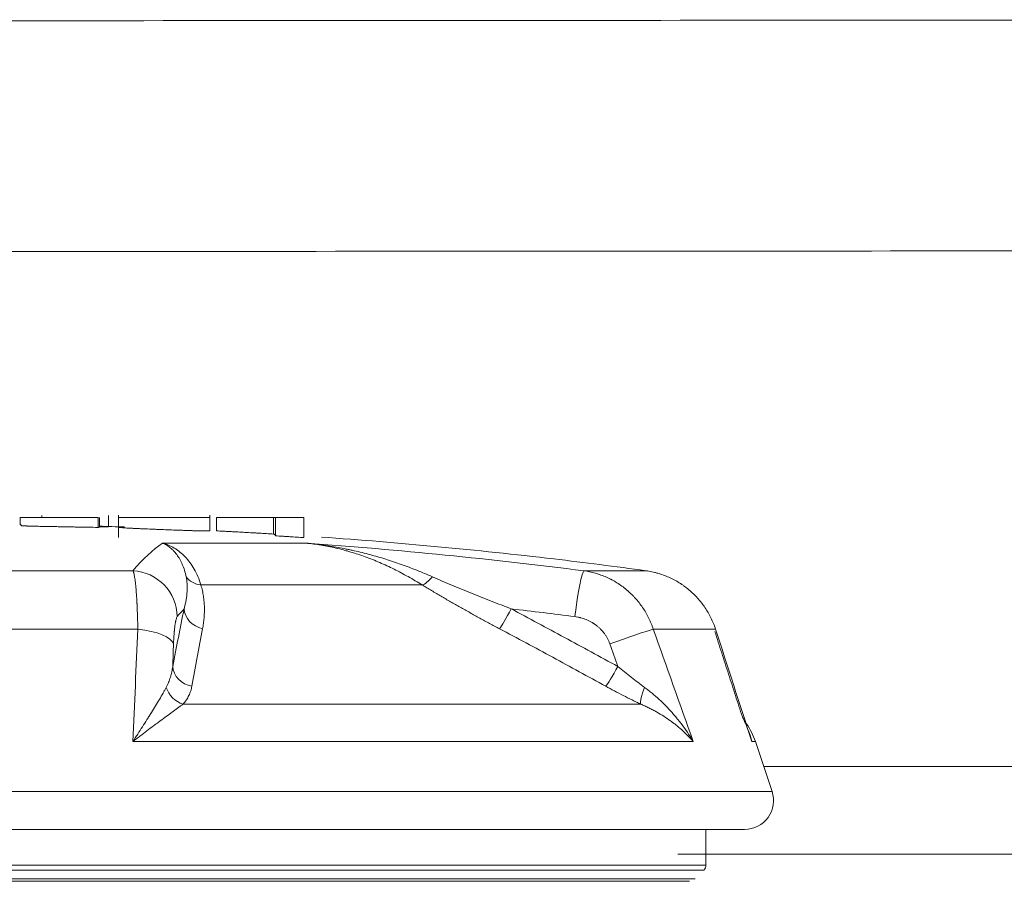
# Model space of a CAD drawing. Header units: millimetres. Extents: x 0 to 594, y 0 to 420.
# Tile 193 of 256: x 310.44 to 312.57, y 280.94 to 282.8. Entities that reach past the tile are written whole.
import ezdxf

# ---------------------------------------------------------------- set-up
doc = ezdxf.new("R2010")
doc.units = ezdxf.units.MM
doc.layers.add('1', color=7, linetype='Continuous', true_color=0xffffff)

msp = doc.modelspace()

# ---------------------------------------------------------------- linework, layer by layer
at = {"layer": '1', "color": 155, "linetype": 'Continuous', "lineweight": 18}
for p, q in [((310.4409, 281.7251), (310.4409, 281.7091)), ((310.4884, 281.7251), (310.4884, 281.729)), ((310.6097, 281.7251), (310.6097, 281.7034)), ((310.6129, 281.7251), (310.6129, 281.7041)), ((310.6323, 281.7049), (310.6323, 281.7289)), ((310.6543, 281.7299), (310.6543, 281.6816)), ((310.8517, 281.6961), (310.8517, 281.7299)), ((310.8659, 281.7251), (310.8659, 281.6959)), ((310.9898, 281.7251), (310.9898, 281.689)), ((310.9937, 281.7251), (310.9937, 281.6852)), ((311.0553, 281.7251), (311.0553, 281.6813)), ((310.1351, 281.6096), (310.6852, 281.6096)), ((311.661, 281.6096), (311.7956, 281.6096)), ((312.0683, 281.1324), (312.0323, 281.2401)), ((308.6142, 281.0501), (312.009, 281.0501)), ((311.9253, 280.9728), (311.9253, 281.0501)), ((308.7447, 280.9379), (311.8894, 280.9379))]:
    msp.add_line(p, q, dxfattribs=at)
at = {"layer": '1', "color": 155, "linetype": 'Continuous', "lineweight": 13}
for p, q in [((310.7495, 281.6694), (311.0603, 281.6694)), ((311.3116, 281.5789), (310.8322, 281.5789)), ((310.6959, 281.4833), (310.1452, 281.4833)), ((311.946, 281.4833), (311.8112, 281.4833)), ((310.7937, 281.3211), (311.7843, 281.3211)), ((311.8978, 281.2401), (310.6851, 281.2401)), ((312.0245, 281.2401), (312.0323, 281.2401)), ((308.5549, 281.1324), (312.0683, 281.1324)), ((311.9253, 280.9728), (308.7089, 280.9728)), ((308.7133, 280.9622), (311.921, 280.9622)), ((311.9017, 280.943), (308.7324, 280.943))]:
    msp.add_line(p, q, dxfattribs=at)
at = {"layer": '1', "color": 155, "linetype": 'Continuous', "lineweight": 18}
for centre, radius, start, end in [((310.3116, 270.6601), 11.05, 88.15846, 88.43755), ((310.3116, 270.6601), 11.05, 83.32455, 85.94434), ((311.89, 281.1925), 0.15, 18.5, 35.2923), ((312.009, 281.1126), 0.0625, 270, 18.5), ((311.9103, 280.9728), 0.015, 315, 0)]:
    msp.add_arc(centre, radius, start, end, dxfattribs=at)
at = {"layer": '1', "color": 155, "linetype": 'Continuous', "lineweight": 13}
for centre, major_axis, ratio, start_param, end_param in [((310.8338, 270.6601), (0, -11.0375), 0.106837, 3.213105, 3.267942), ((310.6818, 281.5105), (0.0765, -0.0644), 0.986351, 0.706063, 2.229314), ((311.6488, 281.5105), (-0.0126, -0.0992), 0.071498, 3.198244, 4.721495), ((310.8431, 281.6218), (0.0477, 0.015), 0.849933, 3.412768, 4.228295), ((311.3326, 281.6218), (-0.0264, -0.0425), 0.306836, 0.318686, 1.134212), ((310.9285, 270.6601), (0, 10.9376), 0.106837, 0.113629, 0.126349), ((310.8457, 281.5272), (0.049, -0.0099), 0.879036, 3.367604, 4.690954), ((311.5002, 281.5272), (-0.0234, -0.0442), 0.063719, 0.281201, 1.604551), ((310.2669, 270.6601), (0, -10.9376), 0.997399, 3.015243, 3.027963), ((310.6737, 281.4516), (0.0999, -0.0038), 0.332945, 0.113545, 1.359089), ((311.7245, 281.4516), (-0.0943, -0.0334), 0.024134, 3.534829, 4.780373), ((310.821, 281.4026), (0.0491, -0.0096), 0.872382, 3.361931, 4.717538), ((311.731, 281.4026), (-0.024, -0.0438), 0.063237, 0.249843, 1.60545), ((310.8012, 281.3639), (0.0369, -0.0338), 0.830024, 4.119185, 5.200021), ((311.8072, 281.3639), (-0.0211, -0.0453), 0.222841, 4.958488, 6.039325)]:
    msp.add_ellipse(centre, major_axis=major_axis, ratio=ratio, start_param=start_param, end_param=end_param, dxfattribs=at)
at = {"layer": '1', "color": 155, "linetype": 'Continuous', "lineweight": 18}
for centre, major_axis, ratio, start_param, end_param in [((310.2737, 270.6601), (0, 11.0375), 0.997399, 6.156836, 6.211673), ((310.5263, 270.6601), (0, -11.0375), 0.912599, 3.015243, 3.035187)]:
    msp.add_ellipse(centre, major_axis=major_axis, ratio=ratio, start_param=start_param, end_param=end_param, dxfattribs=at)
at = {"layer": '1', "color": 155, "linetype": 'Continuous', "lineweight": 13}
for points, knots in [([(292.4767, 282.7942), (293.3607, 282.7943), (294.2446, 282.7944), (295.5706, 282.7947), (296.0126, 282.7948), (296.6756, 282.7949), (296.8966, 282.795), (297.3385, 282.7951), (297.5595, 282.7951), (297.891, 282.7952), (298.0015, 282.7952), (298.2225, 282.7953), (298.333, 282.7953), (298.6645, 282.7953), (298.8855, 282.7954), (299.3275, 282.7954), (299.5485, 282.7955), (299.9905, 282.7955), (300.2115, 282.7956), (301.3165, 282.7958), (302.2005, 282.796), (303.9685, 282.7965), (304.8524, 282.7968), (306.6204, 282.7975), (307.5044, 282.7979), (309.2724, 282.7987), (310.1564, 282.7993), (311.4824, 282.8001), (311.9243, 282.8004), (312.8083, 282.801), (313.2503, 282.8014), (313.6923, 282.8017)], [0, 0, 0, 0, 0.125, 0.125, 0.1875, 0.1875, 0.21875, 0.21875, 0.25, 0.25, 0.265625, 0.265625, 0.28125, 0.28125, 0.3125, 0.3125, 0.34375, 0.34375, 0.375, 0.375, 0.5, 0.5, 0.625, 0.625, 0.75, 0.75, 0.875, 0.875, 0.9375, 0.9375, 1, 1, 1, 1]), ([(313.6919, 282.3024), (313.25, 282.3021), (312.8081, 282.3017), (311.9243, 282.3011), (311.4824, 282.3009), (310.1566, 282.3), (309.2728, 282.2995), (307.5051, 282.2986), (306.6213, 282.2981), (304.8537, 282.297), (303.9698, 282.2965), (302.2022, 282.2952), (301.3183, 282.2945), (300.2136, 282.2934), (299.9926, 282.2931), (299.5507, 282.2927), (299.3297, 282.2924), (298.8878, 282.292), (298.6669, 282.2917), (298.3354, 282.2915), (298.225, 282.2915), (298.004, 282.2914), (297.8935, 282.2914), (297.5621, 282.2916), (297.3411, 282.2918), (296.8992, 282.2922), (296.6783, 282.2924), (296.0154, 282.293), (295.5735, 282.2933), (294.6897, 282.2939), (294.2478, 282.2942), (293.364, 282.2945), (292.9221, 282.2946), (292.4802, 282.2947)], [0, 0, 0, 0, 0.0625, 0.0625, 0.125, 0.125, 0.25, 0.25, 0.375, 0.375, 0.5, 0.5, 0.625, 0.625, 0.65625, 0.65625, 0.6875, 0.6875, 0.71875, 0.71875, 0.734375, 0.734375, 0.75, 0.75, 0.78125, 0.78125, 0.8125, 0.8125, 0.875, 0.875, 0.9375, 0.9375, 1, 1, 1, 1]), ([(310.7713, 281.4026), (310.7754, 281.4236), (310.7795, 281.4445), (310.7877, 281.4861), (310.7918, 281.5067), (310.796, 281.5272)], [0, 0, 0, 0, 0.5, 0.5, 1, 1, 1, 1]), ([(311.5038, 281.5272), (311.5424, 281.5067), (311.581, 281.4861), (311.6579, 281.4445), (311.6963, 281.4236), (311.7346, 281.4026)], [0, 0, 0, 0, 0.5, 0.5, 1, 1, 1, 1]), ([(310.7812, 281.5105), (310.7808, 281.51), (310.7799, 281.5084), (310.779, 281.5058), (310.7784, 281.5034), (310.7782, 281.5025), (310.778, 281.5014), (310.7779, 281.5011), (310.7778, 281.5007), (310.7776, 281.4999), (310.7775, 281.4992), (310.777, 281.4966), (310.7766, 281.4943), (310.7761, 281.4905), (310.7758, 281.4878), (310.7754, 281.4849), (310.7752, 281.483), (310.7751, 281.4823), (310.7751, 281.4815), (310.775, 281.4803), (310.7747, 281.478), (310.7744, 281.4738), (310.774, 281.4687), (310.7737, 281.4632), (310.7735, 281.4594), (310.7733, 281.4565), (310.7733, 281.4555), (310.7732, 281.4536), (310.7732, 281.4526), (310.7731, 281.4516)], [0, 0, 0, 0, 0.125, 0.25, 0.25, 0.3125, 0.3125, 0.328125, 0.328125, 0.34375, 0.375, 0.375, 0.5, 0.5, 0.5625, 0.625, 0.625, 0.640625, 0.65625, 0.65625, 0.6875, 0.75, 0.8125, 0.875, 0.9375, 0.9375, 0.96875, 0.96875, 1, 1, 1, 1]), ([(311.7173, 281.4516), (311.7165, 281.4536), (311.715, 281.4575), (311.7122, 281.4632), (311.7091, 281.4686), (311.7067, 281.472), (311.7048, 281.4746), (311.7042, 281.4754), (311.7032, 281.4767), (311.7029, 281.4771), (311.7022, 281.4779), (311.7005, 281.4799), (311.6973, 281.4834), (311.6927, 281.4877), (311.6879, 281.4917), (311.6844, 281.4942), (311.6822, 281.4956), (311.6818, 281.4959), (311.6809, 281.4965), (311.6805, 281.4968), (311.6791, 281.4976), (311.6764, 281.4992), (311.6717, 281.5017), (311.6679, 281.5034), (311.6621, 281.5057), (311.6581, 281.507), (311.6535, 281.5082), (311.653, 281.5084), (311.652, 281.5086), (311.6504, 281.509), (311.6468, 281.5097), (311.6437, 281.5102), (311.6416, 281.5105)], [0, 0, 0, 0, 0.0625, 0.125, 0.1875, 0.25, 0.25, 0.28125, 0.28125, 0.296875, 0.296875, 0.3125, 0.375, 0.4375, 0.5, 0.5625, 0.5625, 0.578125, 0.578125, 0.59375, 0.59375, 0.625, 0.6875, 0.75, 0.75, 0.875, 0.875, 0.890625, 0.890625, 0.90625, 0.9375, 1, 1, 1, 1])]:
    msp.add_open_spline(points, degree=3, knots=knots, dxfattribs=at)
at = {"layer": '1', "color": 155, "linetype": 'Continuous', "lineweight": 18}
for points, knots in [([(310.6097, 281.7251), (310.5924, 281.7251), (310.5771, 281.7251), (310.5638, 281.7251), (310.5503, 281.7251), (310.5375, 281.7251), (310.5107, 281.7251), (310.4975, 281.7251), (310.4854, 281.7251), (310.4732, 281.7251), (310.4637, 281.7251), (310.4564, 281.7251), (310.4492, 281.7251), (310.4452, 281.7251), (310.4438, 281.7251), (310.4434, 281.7251), (310.4435, 281.7251), (310.4427, 281.7251), (310.4409, 281.7251)], [0, 0, 0, 0, 0.138165, 0.138165, 0.138165, 0.246691, 0.246691, 0.368175, 0.368175, 0.368175, 0.463302, 0.463302, 0.463302, 0.633707, 0.633707, 0.72601, 0.72601, 1, 1, 1, 1]), ([(310.8517, 281.7251), (310.8519, 281.7251), (310.85, 281.7251), (310.8417, 281.7251), (310.8346, 281.7251), (310.8159, 281.7251), (310.805, 281.7251), (310.7801, 281.7251), (310.7667, 281.7251), (310.7395, 281.7251), (310.7269, 281.7251), (310.7026, 281.7251), (310.6923, 281.7251), (310.6753, 281.7251), (310.6684, 281.7251), (310.6583, 281.7251), (310.6554, 281.7251), (310.6541, 281.7251), (310.6543, 281.7251), (310.6551, 281.7251)], [0, 0, 0, 0, 0.115307, 0.115307, 0.249937, 0.249937, 0.384566, 0.384566, 0.508393, 0.508393, 0.625527, 0.625527, 0.73074, 0.73074, 0.840028, 0.840028, 0.949316, 0.949316, 1, 1, 1, 1]), ([(310.9898, 281.7251), (310.9787, 281.7251), (310.9676, 281.7251), (310.9565, 281.7251), (310.9251, 281.7251), (310.9047, 281.7251), (310.8851, 281.7251), (310.8755, 281.7251), (310.8659, 281.7251)], [0, 0, 0, 0, 0.268256, 0.268256, 0.268256, 0.634128, 0.634128, 1, 1, 1, 1]), ([(310.9937, 281.7251), (310.9937, 281.7251), (310.9936, 281.7251), (310.9923, 281.7251), (310.9921, 281.7251), (310.9913, 281.7251), (310.9907, 281.7251), (310.9898, 281.7251)], [0, 0, 0, 0, 0.35546, 0.35546, 0.704027, 0.704027, 1, 1, 1, 1]), ([(311.0553, 281.7251), (311.0421, 281.7251), (311.0309, 281.7251), (311.0162, 281.7251), (311.0068, 281.7251), (310.9937, 281.7251)], [0, 0, 0, 0, 0.589744, 0.589744, 1, 1, 1, 1]), ([(310.4409, 281.7091), (310.4425, 281.709), (310.4434, 281.7087), (310.4435, 281.7083), (310.4435, 281.7082), (310.4435, 281.7082), (310.4435, 281.7082), (310.4435, 281.7081), (310.4435, 281.708), (310.4435, 281.7079), (310.4435, 281.7078), (310.4437, 281.7076), (310.4437, 281.7075), (310.4439, 281.7074), (310.4439, 281.7074), (310.444, 281.7073), (310.4441, 281.7073), (310.4443, 281.7072), (310.4445, 281.7072), (310.4449, 281.7071), (310.445, 281.7071), (310.4453, 281.707), (310.4455, 281.707), (310.4461, 281.707), (310.4466, 281.7069), (310.4477, 281.7068), (310.4484, 281.7068), (310.4495, 281.7067), (310.45, 281.7067), (310.4509, 281.7067), (310.4513, 281.7066), (310.4529, 281.7066), (310.454, 281.7065), (310.4555, 281.7065), (310.4559, 281.7065), (310.4565, 281.7064), (310.4569, 281.7064), (310.4579, 281.7064), (310.46, 281.7063), (310.4636, 281.7062), (310.4675, 281.7061), (310.47, 281.7061), (310.4716, 281.706), (310.4725, 281.706), (310.4767, 281.7059), (310.4801, 281.7058), (310.4845, 281.7057), (310.4853, 281.7057), (310.4871, 281.7057), (310.4897, 281.7056), (310.4924, 281.7056), (310.496, 281.7055), (310.4977, 281.7055), (310.5013, 281.7054), (310.5067, 281.7053), (310.512, 281.7052), (310.5173, 281.7051), (310.5191, 281.7051), (310.5226, 281.705), (310.5244, 281.705), (310.5332, 281.7048), (310.5403, 281.7047), (310.5508, 281.7045), (310.5543, 281.7044), (310.5614, 281.7043), (310.5649, 281.7042), (310.5718, 281.7041), (310.5753, 281.7041), (310.5822, 281.7039), (310.5857, 281.7039), (310.596, 281.7037), (310.6029, 281.7035), (310.6097, 281.7034)], [0, 0, 0, 0, 0.25, 0.25, 0.265625, 0.265625, 0.28125, 0.28125, 0.3125, 0.3125, 0.375, 0.375, 0.40625, 0.40625, 0.421875, 0.421875, 0.4375, 0.4375, 0.453125, 0.453125, 0.460938, 0.460938, 0.46875, 0.46875, 0.484375, 0.484375, 0.5, 0.5, 0.507813, 0.507813, 0.515625, 0.515625, 0.53125, 0.53125, 0.535156, 0.535156, 0.539063, 0.539063, 0.546875, 0.5625, 0.578125, 0.585938, 0.585938, 0.59375, 0.59375, 0.625, 0.625, 0.632813, 0.632813, 0.640625, 0.65625, 0.65625, 0.671875, 0.671875, 0.6875, 0.71875, 0.71875, 0.734375, 0.734375, 0.75, 0.75, 0.8125, 0.8125, 0.84375, 0.84375, 0.875, 0.875, 0.90625, 0.90625, 0.9375, 0.9375, 1, 1, 1, 1]), ([(310.6097, 281.7034), (310.6099, 281.7034), (310.6102, 281.7035), (310.6106, 281.7036), (310.6107, 281.7036), (310.6109, 281.7037), (310.6109, 281.7037), (310.611, 281.7037), (310.611, 281.7037), (310.6111, 281.7038), (310.6113, 281.7038), (310.6115, 281.7039), (310.6117, 281.7039), (310.6122, 281.704), (310.6125, 281.704), (310.6129, 281.7041)], [0, 0, 0, 0, 0.25, 0.25, 0.375, 0.375, 0.4375, 0.4375, 0.5, 0.5, 0.625, 0.625, 0.75, 0.75, 1, 1, 1, 1]), ([(310.6135, 281.705), (310.6146, 281.705), (310.6158, 281.705), (310.6186, 281.7049), (310.6201, 281.7049), (310.6223, 281.7049), (310.623, 281.7049), (310.6243, 281.7049), (310.625, 281.7049), (310.6268, 281.7048), (310.6279, 281.7048), (310.6292, 281.7048), (310.6296, 281.7048), (310.6303, 281.7048), (310.6306, 281.7048), (310.6312, 281.7048), (310.6314, 281.7049), (310.6318, 281.7049), (310.6322, 281.7049), (310.6323, 281.7049), (310.6323, 281.7049)], [0, 0, 0, 0, 0.106913, 0.106913, 0.263678, 0.263678, 0.34206, 0.34206, 0.420442, 0.420442, 0.577206, 0.577206, 0.655589, 0.655589, 0.733971, 0.733971, 0.812353, 0.812353, 0.890735, 1, 1, 1, 1]), ([(310.6551, 281.7037), (310.6543, 281.7037), (310.6541, 281.7036), (310.6545, 281.7035), (310.6546, 281.7035), (310.6549, 281.7034), (310.6553, 281.7033), (310.6557, 281.7033), (310.6563, 281.7032), (310.6566, 281.7032), (310.6582, 281.703), (310.6601, 281.7029), (310.6632, 281.7026), (310.6639, 281.7026), (310.6653, 281.7025), (310.666, 281.7024), (310.6684, 281.7023), (310.6718, 281.7021), (310.6757, 281.7019), (310.6788, 281.7017), (310.6804, 281.7016), (310.6821, 281.7015), (310.6832, 281.7015), (310.6838, 281.7015), (310.6855, 281.7014), (310.6867, 281.7013), (310.6891, 281.7012), (310.6928, 281.701), (310.6968, 281.7008), (310.7008, 281.7007), (310.7022, 281.7006), (310.7043, 281.7005), (310.705, 281.7005), (310.7064, 281.7004), (310.7086, 281.7003), (310.7107, 281.7002), (310.7136, 281.7001), (310.715, 281.7001), (310.7222, 281.6998), (310.7281, 281.6995), (310.7369, 281.6992), (310.7399, 281.6991), (310.7458, 281.6988), (310.7487, 281.6987), (310.7575, 281.6984), (310.7633, 281.6982), (310.7748, 281.6977), (310.7805, 281.6975), (310.7875, 281.6973), (310.7889, 281.6972), (310.7917, 281.6971), (310.7931, 281.6971), (310.7972, 281.6969), (310.8024, 281.6967), (310.8087, 281.6965), (310.8123, 281.6964), (310.8147, 281.6964), (310.8158, 281.6963), (310.8192, 281.6962), (310.8214, 281.6962), (310.8244, 281.6961), (310.8255, 281.6961), (310.8274, 281.696), (310.8283, 281.696), (310.8311, 281.6959), (310.8328, 281.6959), (310.836, 281.6958), (310.8375, 281.6958), (310.8415, 281.6958), (310.8437, 281.6957), (310.846, 281.6957), (310.8464, 281.6957), (310.8472, 281.6958), (310.8483, 281.6958), (310.8492, 281.6958), (310.8507, 281.6958), (310.8513, 281.6959), (310.8517, 281.696), (310.8517, 281.696), (310.8517, 281.696)], [0, 0, 0, 0, 0.054606, 0.054606, 0.068258, 0.068258, 0.081909, 0.095561, 0.095561, 0.109212, 0.109212, 0.163818, 0.163818, 0.17747, 0.17747, 0.191121, 0.191121, 0.218424, 0.245727, 0.245727, 0.259379, 0.266204, 0.266204, 0.27303, 0.27303, 0.286682, 0.286682, 0.300333, 0.327636, 0.327636, 0.341288, 0.341288, 0.348113, 0.348113, 0.354939, 0.368591, 0.368591, 0.382242, 0.382242, 0.436848, 0.436848, 0.464151, 0.464151, 0.491454, 0.491454, 0.54606, 0.54606, 0.600666, 0.600666, 0.614318, 0.614318, 0.627969, 0.627969, 0.655272, 0.682575, 0.696227, 0.696227, 0.709878, 0.709878, 0.737181, 0.737181, 0.750833, 0.750833, 0.764484, 0.764484, 0.791787, 0.791787, 0.81909, 0.81909, 0.873696, 0.873696, 0.887348, 0.887348, 0.900999, 0.928302, 0.928302, 0.982908, 0.982908, 1, 1, 1, 1]), ([(310.8659, 281.6959), (310.871, 281.6956), (310.8762, 281.6954), (310.8839, 281.695), (310.8878, 281.6948), (310.8916, 281.6946), (310.8942, 281.6945), (310.8955, 281.6944), (310.8994, 281.6942), (310.902, 281.6941), (310.9071, 281.6938), (310.9149, 281.6934), (310.9226, 281.6929), (310.9329, 281.6924), (310.9381, 281.6921), (310.9458, 281.6916), (310.9484, 281.6915), (310.9536, 281.6912), (310.9562, 281.691), (310.9691, 281.6903), (310.9795, 281.6897), (310.9898, 281.689)], [0, 0, 0, 0, 0.125, 0.125, 0.1875, 0.21875, 0.21875, 0.25, 0.25, 0.3125, 0.3125, 0.375, 0.5, 0.5, 0.625, 0.625, 0.6875, 0.6875, 0.75, 0.75, 1, 1, 1, 1]), ([(310.7495, 281.6694), (310.7496, 281.6693), (310.7498, 281.6693), (310.7499, 281.6693), (310.75, 281.6693), (310.75, 281.6692), (310.7501, 281.6692), (310.7505, 281.6691), (310.7514, 281.6689), (310.7533, 281.6684), (310.757, 281.6672), (310.7602, 281.666), (310.7665, 281.6633), (310.7707, 281.6612), (310.7769, 281.6575), (310.7789, 281.6562), (310.7819, 281.654), (310.7829, 281.6533), (310.7849, 281.6518), (310.7859, 281.651), (310.7908, 281.6471), (310.7946, 281.6436), (310.8018, 281.636), (310.8053, 281.6318), (310.8119, 281.6229), (310.815, 281.6181), (310.8207, 281.608), (310.8234, 281.6026), (310.8282, 281.5912), (310.8303, 281.5852), (310.8322, 281.5789)], [0, 0, 0, 0, 0.003906, 0.003906, 0.004883, 0.004883, 0.005859, 0.007812, 0.015625, 0.03125, 0.0625, 0.125, 0.125, 0.25, 0.25, 0.3125, 0.3125, 0.34375, 0.34375, 0.375, 0.375, 0.5, 0.5, 0.625, 0.625, 0.75, 0.75, 0.875, 0.875, 1, 1, 1, 1]), ([(310.8006, 281.5965), (310.7995, 281.6014), (310.7983, 281.6061), (310.7955, 281.6151), (310.7939, 281.6193), (310.7904, 281.6273), (310.7885, 281.6311), (310.7845, 281.6382), (310.7824, 281.6415), (310.7778, 281.6476), (310.7755, 281.6505), (310.7724, 281.6537), (310.7718, 281.6543), (310.7706, 281.6555), (310.7699, 281.6561), (310.768, 281.6579), (310.7642, 281.6612), (310.7603, 281.6639), (310.7563, 281.6662), (310.7549, 281.667), (310.7529, 281.6679), (310.7522, 281.6683), (310.7512, 281.6687), (310.7507, 281.6689), (310.7502, 281.6691), (310.7499, 281.6692), (310.7499, 281.6692), (310.7497, 281.6693), (310.7496, 281.6693), (310.7495, 281.6694)], [0, 0, 0, 0, 0.125, 0.125, 0.25, 0.25, 0.375, 0.375, 0.5, 0.5, 0.625, 0.625, 0.65625, 0.65625, 0.6875, 0.6875, 0.75, 0.875, 0.875, 0.9375, 0.9375, 0.96875, 0.96875, 0.984375, 0.992188, 0.992188, 0.996094, 0.996094, 1, 1, 1, 1]), ([(310.9898, 281.689), (310.9906, 281.6889), (310.9911, 281.6887), (310.9916, 281.6883), (310.9918, 281.6882), (310.992, 281.6879), (310.9923, 281.6877), (310.9926, 281.6873), (310.9929, 281.6871), (310.9929, 281.687), (310.993, 281.6869), (310.9932, 281.6868), (310.9933, 281.6866), (310.9935, 281.6863), (310.9936, 281.6861), (310.9937, 281.6856), (310.9937, 281.6854), (310.9937, 281.6852)], [0, 0, 0, 0, 0.25, 0.25, 0.375, 0.375, 0.5, 0.625, 0.625, 0.65625, 0.65625, 0.6875, 0.75, 0.75, 0.875, 0.875, 1, 1, 1, 1]), ([(310.9937, 281.6852), (310.9989, 281.6849), (311.004, 281.6845), (311.0117, 281.6841), (311.0143, 281.6839), (311.0181, 281.6837), (311.0194, 281.6836), (311.022, 281.6834), (311.0232, 281.6834), (311.0297, 281.683), (311.0348, 281.6826), (311.0451, 281.682), (311.0502, 281.6816), (311.0553, 281.6813)], [0, 0, 0, 0, 0.25, 0.25, 0.375, 0.375, 0.4375, 0.4375, 0.5, 0.5, 0.75, 0.75, 1, 1, 1, 1]), ([(311.0603, 281.6694), (311.0607, 281.6693), (311.0611, 281.6693), (311.0618, 281.6692), (311.0621, 281.6692), (311.0632, 281.6691), (311.0654, 281.6689), (311.0676, 281.6687), (311.0719, 281.6683), (311.0748, 281.6679), (311.0835, 281.667), (311.0893, 281.6662), (311.1066, 281.6639), (311.1238, 281.6612), (311.1411, 281.6579), (311.1497, 281.6561), (311.1526, 281.6555), (311.1583, 281.6543), (311.1612, 281.6537), (311.1755, 281.6505), (311.1869, 281.6476), (311.2096, 281.6415), (311.2209, 281.6382), (311.2435, 281.6311), (311.2547, 281.6273), (311.2772, 281.6193), (311.2884, 281.6151), (311.3109, 281.6061), (311.3221, 281.6014), (311.3333, 281.5965)], [0, 0, 0, 0, 0.003906, 0.003906, 0.007813, 0.007813, 0.015625, 0.03125, 0.03125, 0.0625, 0.0625, 0.125, 0.125, 0.25, 0.3125, 0.3125, 0.34375, 0.34375, 0.375, 0.375, 0.5, 0.5, 0.625, 0.625, 0.75, 0.75, 0.875, 0.875, 1, 1, 1, 1]), ([(311.3116, 281.5789), (311.3014, 281.5852), (311.2912, 281.5912), (311.2707, 281.6026), (311.2605, 281.608), (311.24, 281.6181), (311.2297, 281.6229), (311.209, 281.6318), (311.1986, 281.636), (311.1777, 281.6436), (311.1672, 281.6471), (311.154, 281.651), (311.1513, 281.6518), (311.146, 281.6533), (311.1433, 281.654), (311.1353, 281.6562), (311.13, 281.6575), (311.114, 281.6612), (311.1033, 281.6633), (311.0873, 281.666), (311.0792, 281.6672), (311.0698, 281.6684), (311.0651, 281.6689), (311.0629, 281.6691), (311.0619, 281.6692), (311.0617, 281.6692), (311.0615, 281.6693), (311.0614, 281.6693), (311.061, 281.6693), (311.0607, 281.6693), (311.0603, 281.6694)], [0, 0, 0, 0, 0.125, 0.125, 0.25, 0.25, 0.375, 0.375, 0.5, 0.5, 0.625, 0.625, 0.65625, 0.65625, 0.6875, 0.6875, 0.75, 0.75, 0.875, 0.875, 0.9375, 0.96875, 0.984375, 0.992188, 0.994141, 0.995117, 0.995117, 0.996094, 0.996094, 1, 1, 1, 1]), ([(310.6959, 281.4833), (310.6958, 281.4875), (310.6956, 281.4957), (310.6953, 281.5076), (310.6949, 281.5191), (310.6946, 281.5264), (310.6944, 281.5318), (310.6942, 281.5345), (310.6941, 281.5371), (310.6941, 281.5384), (310.694, 281.5389), (310.694, 281.5397), (310.6938, 281.5436), (310.6934, 281.5507), (310.6928, 281.5599), (310.6921, 281.5685), (310.6916, 281.5738), (310.6913, 281.5776), (310.6912, 281.5789), (310.691, 281.5804), (310.691, 281.5807), (310.6909, 281.5813), (310.6908, 281.5821), (310.6904, 281.5853), (310.6898, 281.5901), (310.689, 281.5957), (310.6881, 281.6005), (310.6875, 281.6031), (310.6871, 281.6046), (310.687, 281.6049), (310.6868, 281.6054), (310.6868, 281.6057), (310.6865, 281.6065), (310.686, 281.6079), (310.6855, 281.609), (310.6852, 281.6096)], [0, 0, 0, 0, 0.0625, 0.125, 0.1875, 0.25, 0.25, 0.28125, 0.296875, 0.296875, 0.304687, 0.304687, 0.3125, 0.375, 0.4375, 0.5, 0.5625, 0.5625, 0.59375, 0.59375, 0.601562, 0.601562, 0.609375, 0.625, 0.6875, 0.75, 0.8125, 0.875, 0.875, 0.890625, 0.890625, 0.90625, 0.90625, 0.9375, 1, 1, 1, 1]), ([(311.661, 281.6096), (311.6652, 281.609), (311.6736, 281.6075), (311.686, 281.6045), (311.6981, 281.6006), (311.706, 281.5974), (311.7118, 281.5948), (311.7147, 281.5935), (311.7181, 281.5918), (311.7196, 281.591), (311.7205, 281.5906), (311.721, 281.5903), (311.7253, 281.588), (311.7327, 281.5837), (311.7434, 281.5766), (311.7535, 281.5687), (311.7599, 281.5629), (311.7646, 281.5585), (311.7669, 281.5562), (311.7691, 281.5538), (311.7706, 281.5522), (311.7713, 281.5514), (311.775, 281.5474), (311.7806, 281.5407), (311.7883, 281.5303), (311.7952, 281.5193), (311.7993, 281.5116), (311.8022, 281.5058), (311.8036, 281.5028), (311.8049, 281.4998), (311.8058, 281.4977), (311.8062, 281.4967), (311.8083, 281.4916), (311.8098, 281.4875), (311.8112, 281.4833)], [0, 0, 0, 0, 0.0625, 0.125, 0.1875, 0.25, 0.25, 0.28125, 0.296875, 0.304687, 0.304687, 0.3125, 0.3125, 0.375, 0.4375, 0.5, 0.5625, 0.5625, 0.59375, 0.609375, 0.609375, 0.625, 0.625, 0.6875, 0.75, 0.8125, 0.875, 0.875, 0.90625, 0.921875, 0.921875, 0.9375, 0.9375, 1, 1, 1, 1]), ([(311.946, 281.4833), (311.9446, 281.4875), (311.9416, 281.4957), (311.9362, 281.5076), (311.9301, 281.5191), (311.9255, 281.5264), (311.9219, 281.5318), (311.92, 281.5345), (311.918, 281.5371), (311.917, 281.5384), (311.9167, 281.5389), (311.916, 281.5397), (311.913, 281.5436), (311.9071, 281.5507), (311.8981, 281.5599), (311.8886, 281.5685), (311.8818, 281.5738), (311.8765, 281.5776), (311.8748, 281.5789), (311.8725, 281.5804), (311.8721, 281.5807), (311.8712, 281.5813), (311.8698, 281.5821), (311.8648, 281.5853), (311.8564, 281.5901), (311.845, 281.5957), (311.8331, 281.6005), (311.825, 281.6031), (311.8198, 281.6046), (311.8188, 281.6049), (311.8167, 281.6054), (311.8157, 281.6057), (311.8125, 281.6065), (311.8062, 281.6079), (311.7999, 281.609), (311.7956, 281.6096)], [0, 0, 0, 0, 0.0625, 0.125, 0.1875, 0.25, 0.25, 0.28125, 0.296875, 0.296875, 0.304688, 0.304688, 0.3125, 0.375, 0.4375, 0.5, 0.5625, 0.5625, 0.59375, 0.59375, 0.601563, 0.601563, 0.609375, 0.625, 0.6875, 0.75, 0.8125, 0.875, 0.875, 0.890625, 0.890625, 0.90625, 0.90625, 0.9375, 1, 1, 1, 1]), ([(310.796, 281.5272), (310.7968, 281.53), (310.7982, 281.5356), (310.8, 281.544), (310.8009, 281.5497), (310.8017, 281.5554), (310.802, 281.5583), (310.8025, 281.564), (310.8027, 281.5669), (310.8028, 281.5727), (310.8028, 281.5756), (310.8026, 281.5815), (310.8023, 281.5845), (310.8016, 281.5904), (310.8012, 281.5934), (310.8006, 281.5965)], [0, 0, 0, 0, 0.125, 0.25, 0.375, 0.375, 0.5, 0.5, 0.625, 0.625, 0.75, 0.75, 0.875, 0.875, 1, 1, 1, 1]), ([(311.3333, 281.5965), (311.3402, 281.5934), (311.3472, 281.5904), (311.3611, 281.5845), (311.3681, 281.5815), (311.3822, 281.5756), (311.3893, 281.5727), (311.4035, 281.5669), (311.4106, 281.564), (311.4248, 281.5583), (311.4391, 281.5526), (311.4606, 281.544), (311.4822, 281.5356), (311.4966, 281.53), (311.5038, 281.5272)], [0, 0, 0, 0, 0.125, 0.125, 0.25, 0.25, 0.375, 0.375, 0.5, 0.5, 0.625, 0.75, 0.875, 1, 1, 1, 1]), ([(310.8322, 281.5789), (310.8328, 281.5769), (310.8341, 281.5728), (310.8351, 281.5687), (310.8365, 281.5626), (310.8373, 281.5586), (310.8385, 281.5505), (310.839, 281.5466), (310.8396, 281.5386), (310.8398, 281.5347), (310.84, 281.5268), (310.84, 281.5229), (310.8397, 281.5151), (310.8392, 281.5074), (310.8379, 281.4958), (310.8367, 281.4881), (310.8359, 281.4843)], [0, 0, 0, 0, 0.0625, 0.125, 0.125, 0.25, 0.25, 0.375, 0.375, 0.5, 0.5, 0.625, 0.625, 0.75, 0.875, 1, 1, 1, 1]), ([(311.4785, 281.4843), (311.4713, 281.4881), (311.457, 281.4958), (311.4356, 281.5074), (311.4215, 281.5151), (311.4074, 281.5229), (311.4004, 281.5268), (311.3865, 281.5347), (311.3795, 281.5386), (311.3657, 281.5466), (311.3588, 281.5505), (311.3452, 281.5586), (311.3384, 281.5626), (311.3283, 281.5687), (311.3216, 281.5728), (311.3149, 281.5769), (311.3116, 281.5789)], [0, 0, 0, 0, 0.125, 0.25, 0.375, 0.375, 0.5, 0.5, 0.625, 0.625, 0.75, 0.75, 0.875, 0.875, 0.9375, 1, 1, 1, 1]), ([(310.8359, 281.4843), (310.8321, 281.4638), (310.8283, 281.4432), (310.8206, 281.4017), (310.8167, 281.3808), (310.8129, 281.3598)], [0, 0, 0, 0, 0.5, 0.5, 1, 1, 1, 1]), ([(311.7084, 281.3598), (311.6702, 281.3808), (311.632, 281.4017), (311.5553, 281.4432), (311.517, 281.4638), (311.4785, 281.4843)], [0, 0, 0, 0, 0.5, 0.5, 1, 1, 1, 1]), ([(310.7573, 281.3574), (310.7593, 281.361), (310.7609, 281.3647), (310.7639, 281.372), (310.7652, 281.3758), (310.7675, 281.3833), (310.7685, 281.3871), (310.7701, 281.3948), (310.7708, 281.3987), (310.7713, 281.4026)], [0, 0, 0, 0, 0.25, 0.25, 0.5, 0.5, 0.75, 0.75, 1, 1, 1, 1]), ([(311.7346, 281.4026), (311.7393, 281.3987), (311.7441, 281.3948), (311.7536, 281.3871), (311.7584, 281.3833), (311.768, 281.3758), (311.7728, 281.372), (311.7825, 281.3647), (311.7873, 281.361), (311.7922, 281.3574)], [0, 0, 0, 0, 0.25, 0.25, 0.5, 0.5, 0.75, 0.75, 1, 1, 1, 1]), ([(310.6851, 281.2401), (310.6851, 281.2402), (310.6852, 281.2403), (310.6853, 281.2404), (310.6853, 281.2405), (310.6854, 281.2406), (310.6855, 281.2408), (310.6858, 281.2413), (310.6866, 281.2425), (310.6882, 281.2449), (310.6912, 281.2496), (310.6938, 281.2536), (310.699, 281.2617), (310.7024, 281.267), (310.7091, 281.2774), (310.7132, 281.2839), (310.7173, 281.2902), (310.7189, 281.2928), (310.7197, 281.294), (310.722, 281.2978), (310.7236, 281.3003), (310.7282, 281.3077), (310.7312, 281.3126), (310.737, 281.3221), (310.7399, 281.3268), (310.7453, 281.3359), (310.7479, 281.3404), (310.7516, 281.3469), (310.754, 281.3512), (310.7562, 281.3554), (310.7573, 281.3574)], [0, 0, 0, 0, 0.001953, 0.00293, 0.00293, 0.003906, 0.003906, 0.007813, 0.015625, 0.03125, 0.0625, 0.125, 0.125, 0.25, 0.25, 0.375, 0.40625, 0.40625, 0.4375, 0.4375, 0.5, 0.5, 0.625, 0.625, 0.75, 0.75, 0.875, 0.875, 0.9375, 1, 1, 1, 1]), ([(310.8129, 281.3598), (310.8122, 281.3563), (310.8114, 281.3529), (310.8092, 281.3462), (310.8079, 281.3429), (310.8047, 281.3365), (310.8029, 281.3333), (310.7998, 281.3286), (310.7975, 281.3256), (310.795, 281.3226), (310.7937, 281.3211)], [0, 0, 0, 0, 0.25, 0.25, 0.5, 0.5, 0.75, 0.75, 0.875, 1, 1, 1, 1]), ([(311.7843, 281.3211), (311.7811, 281.3226), (311.7747, 281.3256), (311.7684, 281.3286), (311.7589, 281.3333), (311.7525, 281.3365), (311.7399, 281.3429), (311.7336, 281.3462), (311.721, 281.3529), (311.7147, 281.3563), (311.7084, 281.3598)], [0, 0, 0, 0, 0.125, 0.25, 0.25, 0.5, 0.5, 0.75, 0.75, 1, 1, 1, 1]), ([(311.7922, 281.3574), (311.795, 281.3554), (311.8006, 281.3512), (311.8059, 281.3469), (311.8138, 281.3404), (311.8189, 281.3359), (311.8288, 281.3268), (311.8336, 281.3221), (311.8429, 281.3126), (311.8474, 281.3077), (311.854, 281.3003), (311.8562, 281.2978), (311.8594, 281.294), (311.8605, 281.2928), (311.8626, 281.2902), (311.8678, 281.2839), (311.8767, 281.2722), (311.8841, 281.2617), (311.8894, 281.2536), (311.892, 281.2496), (311.8949, 281.2449), (311.8964, 281.2425), (311.8971, 281.2413), (311.8974, 281.2408), (311.8975, 281.2406), (311.8976, 281.2405), (311.8976, 281.2404), (311.8977, 281.2403), (311.8978, 281.2402), (311.8978, 281.2401)], [0, 0, 0, 0, 0.0625, 0.125, 0.125, 0.25, 0.25, 0.375, 0.375, 0.5, 0.5, 0.5625, 0.5625, 0.59375, 0.59375, 0.625, 0.75, 0.875, 0.875, 0.9375, 0.96875, 0.984375, 0.992188, 0.996094, 0.996094, 0.99707, 0.99707, 0.998047, 1, 1, 1, 1]), ([(310.7937, 281.3211), (310.7919, 281.3198), (310.7884, 281.3171), (310.7827, 281.313), (310.7768, 281.3087), (310.7728, 281.3057), (310.7665, 281.3011), (310.7623, 281.298), (310.7535, 281.2915), (310.749, 281.2882), (310.7432, 281.2839), (310.742, 281.283), (310.7402, 281.2817), (310.7397, 281.2813), (310.7385, 281.2804), (310.7355, 281.2782), (310.7325, 281.276), (310.7253, 281.2706), (310.7204, 281.267), (310.7106, 281.2595), (310.7055, 281.2558), (310.6979, 281.25), (310.6941, 281.247), (310.6896, 281.2436), (310.6873, 281.2418), (310.6862, 281.241), (310.6857, 281.2406), (310.6855, 281.2404), (310.6854, 281.2403), (310.6852, 281.2402), (310.6851, 281.2402), (310.6851, 281.2401)], [0, 0, 0, 0, 0.0625, 0.125, 0.1875, 0.25, 0.25, 0.375, 0.375, 0.5, 0.5, 0.53125, 0.53125, 0.546875, 0.546875, 0.5625, 0.625, 0.625, 0.75, 0.75, 0.875, 0.875, 0.9375, 0.96875, 0.984375, 0.992188, 0.996094, 0.996094, 0.998047, 0.998047, 1, 1, 1, 1]), ([(311.8978, 281.2401), (311.8978, 281.2402), (311.8977, 281.2402), (311.8976, 281.2403), (311.8975, 281.2404), (311.8974, 281.2406), (311.8971, 281.241), (311.8963, 281.2418), (311.8948, 281.2436), (311.8917, 281.247), (311.8889, 281.25), (311.8833, 281.2558), (311.8755, 281.2633), (311.867, 281.2706), (311.8604, 281.276), (311.8576, 281.2782), (311.8547, 281.2804), (311.8535, 281.2813), (311.8529, 281.2817), (311.8512, 281.283), (311.85, 281.2839), (311.8441, 281.2882), (311.8392, 281.2915), (311.8291, 281.298), (311.8239, 281.3011), (311.8158, 281.3057), (311.8104, 281.3087), (311.802, 281.313), (311.7933, 281.3171), (311.7873, 281.3198), (311.7843, 281.3211)], [0, 0, 0, 0, 0.001953, 0.001953, 0.003906, 0.003906, 0.007813, 0.015625, 0.03125, 0.0625, 0.125, 0.125, 0.25, 0.375, 0.375, 0.4375, 0.453125, 0.453125, 0.46875, 0.46875, 0.5, 0.5, 0.625, 0.625, 0.75, 0.75, 0.8125, 0.875, 0.9375, 1, 1, 1, 1]), ([(312.0245, 281.2401), (312.0244, 281.2402), (312.0244, 281.2403), (312.0244, 281.2404), (312.0243, 281.2405), (312.0243, 281.2406), (312.0243, 281.2408), (312.0241, 281.2413), (312.0238, 281.2425), (312.0232, 281.2449), (312.0218, 281.2496), (312.0205, 281.2536), (312.0179, 281.2617), (312.016, 281.267), (312.0118, 281.2774), (312.009, 281.2839), (312.0059, 281.2902), (312.0048, 281.2923), (312.0044, 281.2931), (312.004, 281.294)], [0, 0, 0, 0, 0.00458, 0.00687, 0.00687, 0.00916, 0.00916, 0.01832, 0.036641, 0.073282, 0.146563, 0.293126, 0.293126, 0.586252, 0.586252, 0.879379, 0.95266, 0.95266, 1, 1, 1, 1]), ([(312.0145, 281.2695), (312.0155, 281.2674), (312.0165, 281.2654), (312.0189, 281.2595), (312.0203, 281.2558), (312.0221, 281.25), (312.0229, 281.247), (312.0237, 281.2436), (312.0241, 281.2418), (312.0243, 281.241), (312.0244, 281.2406), (312.0244, 281.2404), (312.0244, 281.2403), (312.0244, 281.2402), (312.0244, 281.2402), (312.0245, 281.2401)], [0, 0, 0, 0, 0.220349, 0.220349, 0.610174, 0.610174, 0.805087, 0.902544, 0.951272, 0.975636, 0.987818, 0.987818, 0.993909, 0.993909, 1, 1, 1, 1])]:
    msp.add_open_spline(points, degree=3, knots=knots, dxfattribs=at)
for points, degree in [([(310.6851, 281.2401), (310.6887, 281.3212), (310.6923, 281.4023), (310.6959, 281.4833)], 3), ([(311.8112, 281.4833), (311.8402, 281.4023), (311.869, 281.3212), (311.8978, 281.2401)], 3), ([(312.004, 281.2939), (311.9444, 281.478)], 1), ([(312.0245, 281.2401), (311.9984, 281.3212), (311.9722, 281.4023), (311.946, 281.4833)], 3), ([(314.4269, 280.9963), (313.5727, 280.9964), (312.7186, 280.9966), (311.8645, 280.9968)], 3)]:
    msp.add_open_spline(points, degree=degree, dxfattribs=at)
at = {"layer": '1', "color": 155, "linetype": 'Continuous', "lineweight": 13}
for points in [[(310.7731, 281.4516), (310.7725, 281.4353), (310.7719, 281.4189), (310.7713, 281.4026)], [(311.7346, 281.4026), (311.7288, 281.4189), (311.723, 281.4353), (311.7173, 281.4516)], [(312.0503, 281.1859), (312.4872, 281.1862), (312.9241, 281.1865), (313.361, 281.1868)]]:
    msp.add_open_spline(points, degree=3, dxfattribs=at)

doc.saveas('drawing.dxf')
